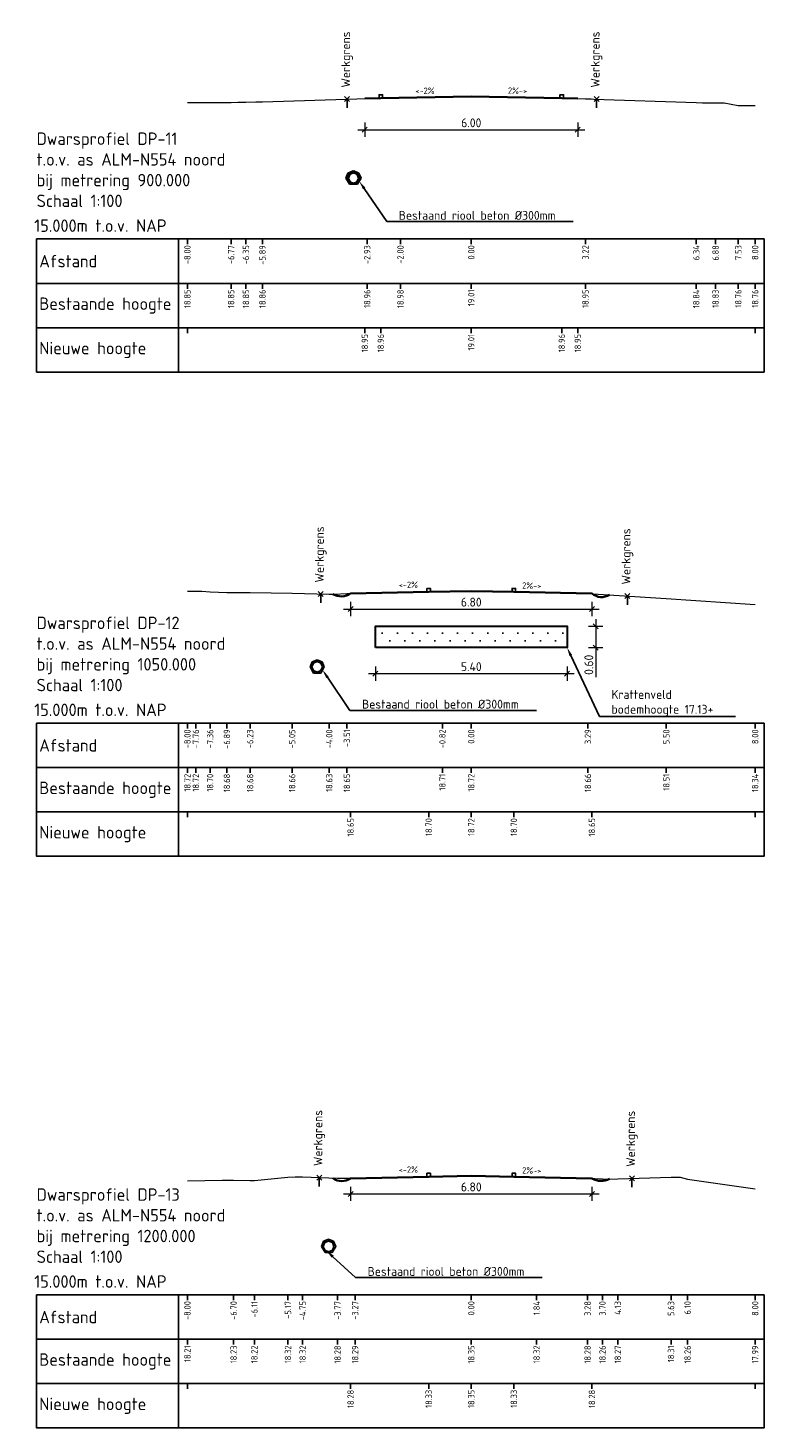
# Model space of a CAD drawing. Header units: metres. Extents: x 203119 to 207535, y 389329 to 393001.
# Tile 7 of 11: x 207404 to 207424, y 392197 to 392236. Entities that reach past the tile are written whole.
import ezdxf
from ezdxf import colors
from ezdxf.entities.mleader import LeaderData, LeaderLine
from ezdxf.math import Vec2, Vec3

# ---------------------------------------------------------------- set-up
doc = ezdxf.new("R2010")
doc.units = ezdxf.units.M
doc.layers.add('B-riool', color=253, linetype='Continuous')
doc.layers.add('N-WE-RI-INFILTRATIEKRATTEN-QBIC-G', color=162, linetype='Continuous')
for name, color, linetype, lineweight in [('B-WE-GW-MAAIVELD-GD', 93, 'Continuous', 18), ('N-OI-RI-HWA-INF-QBIC-EENLAAG', 140, 'Continuous', 30), ('N-WE-GW-MAAIVELD-GD', 90, 'Continuous', 35), ('N-WE-VW-MARKERING-SD', 7, 'Continuous', 25), ('X-XX-AL-DETAIL1-S', 7, 'Continuous', 18), ('X-XX-AL-DETAIL2-G', 7, 'Continuous', 25), ('X-XX-AL-M', 7, 'Continuous', 18), ('X-XX-AL-PROFIELBALK-G', 7, 'Continuous', 25), ('X-XX-AL-T18', 7, 'Continuous', 18), ('X-XX-AL-T25', 7, 'Continuous', 25), ('X-XX-AL-T35', 7, 'Continuous', 35)]:
    doc.layers.add(name, color=color, linetype=linetype, lineweight=lineweight)
doc.styles.add('NLCS-ISO', font='NLCS-ISO.ttf')
doc.styles.add('NLCS-ISO-M100-T18', font='NLCS-ISO.ttf', dxfattribs={"height": 0.18})
doc.styles.add('NLCS-ISO-M100-T25', font='NLCS-ISO.ttf', dxfattribs={"height": 0.25})
doc.dimstyles.new('NLCS-M100-T25-SCHRAP_L2_H2', dxfattribs={"dimscale": 0.1, "dimtxt": 2.5, "dimasz": 1.4, "dimexe": 2, "dimexo": 2, "dimgap": 0.7, "dimtad": 1, "dimzin": 0, "dimdsep": 46, "dimtxsty": 'NLCS-ISO-M100-T25', "dimblk": 'OBLIQUE', "dimcen": 0, "dimdle": 2, "dimclrd": 256, "dimclre": 256, "dimclrt": 256, "dimazin": 0, "dimtfac": 1, "dimtdec": 3, "dimtofl": 0, "dimtmove": 0, "dimatfit": 3, "dimldrblk": 'OBLIQUE', "dimfxl": 2, "dimfxlon": 1, "dimtfillclr": 256, "dimtolj": 1, "dimtzin": 0, "dimlwd": -1, "dimlwe": -1, "dimarcsym": 0})

# ---------------------------------------------------------------- blocks, each defined once
blk = doc.blocks.new('SVW-MARKERING_010-SO')
blk.add_lwpolyline([(-0.05, 0), (-0.05, 0.1), (0.05, 0.1), (0.05, 0)], close=True)
blk = doc.blocks.new('_Oblique')
at = {"color": 0, "linetype": 'ByBlock', "lineweight": -2}
blk.add_line((-0.5, -0.5), (0.5, 0.5), dxfattribs=at)
blk = doc.blocks.new('*D95')
at = {"layer": 'Defpoints', "color": 0, "transparency": 16777216}
for p in [(207413.448, 392218.647), (207418.848, 392218.647), (207418.848, 392217.914)]:
    blk.add_point(p, dxfattribs=at)
at = {"layer": 'X-XX-AL-M', "transparency": 16777216}
for p, q in [((207413.448, 392218.114), (207413.448, 392217.714)), ((207418.848, 392218.114), (207418.848, 392217.714)), ((207413.248, 392217.914), (207419.048, 392217.914))]:
    blk.add_line(p, q, dxfattribs=at)
at = {"layer": 'X-XX-AL-M', "transparency": 16777216, "xscale": 0.14, "yscale": 0.14, "zscale": 0.14, "rotation": 180}
blk.add_blockref('_Oblique', (207413.448, 392217.914), dxfattribs=at)
at = {"layer": 'X-XX-AL-M', "transparency": 16777216, "xscale": 0.14, "yscale": 0.14, "zscale": 0.14}
blk.add_blockref('_Oblique', (207418.848, 392217.914), dxfattribs=at)
at = {"layer": 'X-XX-AL-M', "transparency": 16777216, "insert": (207416.148, 392218.109), "char_height": 0.25, "attachment_point": 5, "style": 'NLCS-ISO-M100-T25'}
blk.add_mtext('\\A1;5.40', dxfattribs=at)
blk = doc.blocks.new('*D96')
at = {"layer": 'Defpoints', "color": 0, "transparency": 16777216}
for p in [(207418.848, 392219.247), (207418.848, 392218.647), (207419.656, 392218.647)]:
    blk.add_point(p, dxfattribs=at)
at = {"layer": 'X-XX-AL-M', "transparency": 16777216}
for p, q in [((207419.456, 392219.247), (207419.856, 392219.247)), ((207419.656, 392219.447), (207419.656, 392218.647)), ((207419.456, 392218.647), (207419.856, 392218.647)), ((207419.656, 392218.647), (207419.656, 392217.817))]:
    blk.add_line(p, q, dxfattribs=at)
at = {"layer": 'X-XX-AL-M', "transparency": 16777216, "xscale": 0.14, "yscale": 0.14, "zscale": 0.14}
for p, rotation in [((207419.656, 392219.247), 90), ((207419.656, 392218.647), 270)]:
    blk.add_blockref('_Oblique', p, dxfattribs=dict(at, rotation=rotation))
at = {"layer": 'X-XX-AL-M', "transparency": 16777216, "insert": (207419.461, 392218.162), "char_height": 0.25, "attachment_point": 5, "rotation": 90, "style": 'NLCS-ISO-M100-T25'}
blk.add_mtext('\\A1;0.60', dxfattribs=at)
blk = doc.blocks.new('*D97')
at = {"layer": 'Defpoints', "color": 0, "transparency": 16777216}
for p in [(207413.148, 392234.11), (207419.148, 392234.11), (207419.148, 392233.232)]:
    blk.add_point(p, dxfattribs=at)
at = {"layer": 'X-XX-AL-M', "transparency": 16777216}
for p, q in [((207413.148, 392233.432), (207413.148, 392233.032)), ((207419.148, 392233.432), (207419.148, 392233.032)), ((207412.948, 392233.232), (207419.348, 392233.232))]:
    blk.add_line(p, q, dxfattribs=at)
at = {"layer": 'X-XX-AL-M', "transparency": 16777216, "xscale": 0.14, "yscale": 0.14, "zscale": 0.14, "rotation": 180}
blk.add_blockref('_Oblique', (207413.148, 392233.232), dxfattribs=at)
at = {"layer": 'X-XX-AL-M', "transparency": 16777216, "xscale": 0.14, "yscale": 0.14, "zscale": 0.14}
blk.add_blockref('_Oblique', (207419.148, 392233.232), dxfattribs=at)
at = {"layer": 'X-XX-AL-M', "transparency": 16777216, "insert": (207416.148, 392233.427), "char_height": 0.25, "attachment_point": 5, "style": 'NLCS-ISO-M100-T25'}
blk.add_mtext('\\A1;6.00', dxfattribs=at)
blk = doc.blocks.new('*D108')
at = {"layer": 'Defpoints', "color": 0, "transparency": 16777216}
for p in [(207412.748, 392220.17), (207419.548, 392220.17), (207419.548, 392219.732)]:
    blk.add_point(p, dxfattribs=at)
at = {"layer": 'X-XX-AL-M', "transparency": 16777216}
for p, q in [((207412.548, 392219.732), (207419.748, 392219.732)), ((207412.748, 392219.932), (207412.748, 392219.532)), ((207419.548, 392219.932), (207419.548, 392219.532))]:
    blk.add_line(p, q, dxfattribs=at)
at = {"layer": 'X-XX-AL-M', "transparency": 16777216, "xscale": 0.14, "yscale": 0.14, "zscale": 0.14, "rotation": 180}
blk.add_blockref('_Oblique', (207412.748, 392219.732), dxfattribs=at)
at = {"layer": 'X-XX-AL-M', "transparency": 16777216, "xscale": 0.14, "yscale": 0.14, "zscale": 0.14}
blk.add_blockref('_Oblique', (207419.548, 392219.732), dxfattribs=at)
at = {"layer": 'X-XX-AL-M', "transparency": 16777216, "insert": (207416.148, 392219.927), "char_height": 0.25, "attachment_point": 5, "style": 'NLCS-ISO-M100-T25'}
blk.add_mtext('\\A1;6.80', dxfattribs=at)
blk = doc.blocks.new('*D109')
at = {"layer": 'Defpoints', "color": 0, "transparency": 16777216}
for p in [(207412.748, 392203.697), (207419.548, 392203.697), (207419.548, 392203.26)]:
    blk.add_point(p, dxfattribs=at)
at = {"layer": 'X-XX-AL-M', "transparency": 16777216}
for p, q in [((207412.748, 392203.46), (207412.748, 392203.06)), ((207419.548, 392203.46), (207419.548, 392203.06)), ((207412.548, 392203.26), (207419.748, 392203.26))]:
    blk.add_line(p, q, dxfattribs=at)
at = {"layer": 'X-XX-AL-M', "transparency": 16777216, "xscale": 0.14, "yscale": 0.14, "zscale": 0.14, "rotation": 180}
blk.add_blockref('_Oblique', (207412.748, 392203.26), dxfattribs=at)
at = {"layer": 'X-XX-AL-M', "transparency": 16777216, "xscale": 0.14, "yscale": 0.14, "zscale": 0.14}
blk.add_blockref('_Oblique', (207419.548, 392203.26), dxfattribs=at)
at = {"layer": 'X-XX-AL-M', "transparency": 16777216, "insert": (207416.148, 392203.455), "char_height": 0.25, "attachment_point": 5, "style": 'NLCS-ISO-M100-T25'}
blk.add_mtext('\\A1;6.80', dxfattribs=at)

msp = doc.modelspace()

# ---------------------------------------------------------------- hatches: boundary and pattern name
at = {"layer": 'N-WE-RI-INFILTRATIEKRATTEN-QBIC-G'}
h = msp.add_hatch(dxfattribs=at)
h.set_pattern_fill('ACO-KUNSTSTOF-SODMM', color=256, pattern_type=2)
h.set_pattern_definition([(45, (61.78916, -1.1999), (-0.21213203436, 0.21213203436), [0, -0.3])])
h.paths.add_polyline_path([(207418.848, 392219.247), (207413.448, 392219.247), (207413.448, 392218.647), (207418.848, 392218.647)])

# ---------------------------------------------------------------- linework, layer by layer
at = {"layer": 'B-riool', "color": 253, "linetype": 'Continuous', "lineweight": -3}
for points in [[(207412.673, 392232.013), (207412.614, 392231.871)], [(207412.614, 392231.871), (207412.715, 392231.698)], [(207412.631, 392231.912), (207412.773, 392232.053)], [(207412.632, 392231.842), (207412.667, 392231.877)], [(207412.696, 392232.013), (207412.637, 392231.871)], [(207412.637, 392231.871), (207412.738, 392231.698)], [(207412.654, 392231.912), (207412.796, 392232.054)], [(207412.654, 392231.842), (207412.69, 392231.877)], [(207412.709, 392231.977), (207412.665, 392231.871)], [(207412.665, 392231.871), (207412.709, 392231.765)], [(207412.816, 392232.071), (207412.673, 392232.013)], [(207412.732, 392231.977), (207412.688, 392231.871)], [(207412.688, 392231.871), (207412.732, 392231.765)], [(207412.839, 392232.071), (207412.696, 392232.013)], [(207412.816, 392232.021), (207412.709, 392231.977)], [(207412.839, 392232.021), (207412.732, 392231.977)], [(207412.808, 392232.018), (207412.848, 392232.058)], [(207412.959, 392232.013), (207412.816, 392232.071)], [(207412.923, 392231.977), (207412.816, 392232.021)], [(207412.831, 392232.018), (207412.871, 392232.058)], [(207412.982, 392232.013), (207412.839, 392232.071)], [(207412.946, 392231.977), (207412.839, 392232.021)], [(207412.863, 392232.002), (207412.898, 392232.038)], [(207412.886, 392232.002), (207412.921, 392232.038)], [(207412.913, 392231.982), (207412.948, 392232.017)], [(207412.917, 392231.698), (207413.018, 392231.871)], [(207412.967, 392231.871), (207412.923, 392231.977)], [(207412.923, 392231.765), (207412.967, 392231.871)], [(207412.933, 392231.79), (207413.017, 392231.873)], [(207412.936, 392231.982), (207412.971, 392232.017)], [(207412.94, 392231.938), (207412.975, 392231.973)], [(207412.94, 392231.698), (207413.041, 392231.871)], [(207412.99, 392231.871), (207412.946, 392231.977)], [(207412.946, 392231.765), (207412.99, 392231.871)], [(207412.956, 392231.79), (207413.04, 392231.873)], [(207413.018, 392231.871), (207412.959, 392232.013)], [(207412.96, 392231.888), (207412.996, 392231.923)], [(207412.963, 392231.938), (207412.998, 392231.973)], [(207413.041, 392231.871), (207412.982, 392232.013)], [(207412.983, 392231.888), (207413.019, 392231.923)], [(207412.658, 392231.797), (207412.684, 392231.824)], [(207412.68, 392231.797), (207412.707, 392231.824)], [(207412.684, 392231.752), (207412.705, 392231.774)], [(207412.706, 392231.752), (207412.728, 392231.774)], [(207412.709, 392231.765), (207412.816, 392231.721)], [(207412.71, 392231.708), (207412.75, 392231.748)], [(207412.715, 392231.698), (207412.917, 392231.698)], [(207412.732, 392231.765), (207412.839, 392231.721)], [(207412.732, 392231.708), (207412.773, 392231.748)], [(207412.738, 392231.698), (207412.94, 392231.698)], [(207412.771, 392231.698), (207412.8, 392231.728)], [(207412.794, 392231.698), (207412.823, 392231.728)], [(207412.816, 392231.721), (207412.923, 392231.765)], [(207412.839, 392231.721), (207412.946, 392231.765)], [(207412.842, 392231.698), (207412.899, 392231.755)], [(207412.864, 392231.698), (207412.922, 392231.755)], [(207412.912, 392231.698), (207412.923, 392231.709)], [(207412.935, 392231.698), (207412.946, 392231.709)], [(207411.663, 392218.245), (207411.605, 392218.103)], [(207411.605, 392218.103), (207411.705, 392217.93)], [(207411.621, 392218.075), (207411.658, 392218.111)], [(207411.623, 392218.147), (207411.761, 392218.285)], [(207411.647, 392218.03), (207411.674, 392218.057)], [(207411.699, 392218.209), (207411.655, 392218.103)], [(207411.655, 392218.103), (207411.699, 392217.997)], [(207411.805, 392218.303), (207411.663, 392218.245)], [(207411.805, 392218.253), (207411.699, 392218.209)], [(207411.797, 392218.25), (207411.837, 392218.29)], [(207411.946, 392218.245), (207411.805, 392218.303)], [(207411.911, 392218.209), (207411.805, 392218.253)], [(207411.851, 392218.234), (207411.887, 392218.269)], [(207411.901, 392218.213), (207411.937, 392218.249)], [(207411.905, 392217.93), (207412.005, 392218.103)], [(207411.955, 392218.103), (207411.911, 392218.209)], [(207411.911, 392217.997), (207411.955, 392218.103)], [(207411.92, 392218.02), (207412.004, 392218.104)], [(207411.928, 392218.169), (207411.963, 392218.204)], [(207412.005, 392218.103), (207411.946, 392218.245)], [(207411.948, 392218.119), (207411.984, 392218.154)], [(207411.673, 392217.985), (207411.695, 392218.007)], [(207411.699, 392217.997), (207411.805, 392217.953)], [(207411.699, 392217.94), (207411.739, 392217.981)], [(207411.705, 392217.93), (207411.905, 392217.93)], [(207411.76, 392217.93), (207411.789, 392217.96)], [(207411.805, 392217.953), (207411.911, 392217.997)], [(207411.83, 392217.93), (207411.888, 392217.988)], [(207411.901, 392217.93), (207411.91, 392217.939)], [(207411.987, 392201.923), (207411.928, 392201.781)], [(207411.947, 392201.825), (207412.085, 392201.963)], [(207412.022, 392201.887), (207411.978, 392201.781)], [(207412.128, 392201.981), (207411.987, 392201.923)], [(207412.128, 392201.931), (207412.022, 392201.887)], [(207412.12, 392201.928), (207412.16, 392201.968)], [(207412.27, 392201.923), (207412.128, 392201.981)], [(207412.235, 392201.887), (207412.128, 392201.931)], [(207412.175, 392201.912), (207412.21, 392201.947)], [(207412.225, 392201.891), (207412.26, 392201.927)], [(207412.278, 392201.781), (207412.235, 392201.887)], [(207412.251, 392201.847), (207412.287, 392201.882)], [(207412.328, 392201.781), (207412.27, 392201.923)], [(207411.928, 392201.781), (207412.028, 392201.608)], [(207411.945, 392201.753), (207411.982, 392201.79)], [(207411.971, 392201.708), (207411.998, 392201.735)], [(207411.978, 392201.781), (207412.022, 392201.675)], [(207411.997, 392201.663), (207412.018, 392201.685)], [(207412.022, 392201.675), (207412.128, 392201.631)], [(207412.023, 392201.618), (207412.063, 392201.658)], [(207412.028, 392201.608), (207412.228, 392201.608)], [(207412.083, 392201.608), (207412.113, 392201.638)], [(207412.128, 392201.631), (207412.235, 392201.675)], [(207412.154, 392201.608), (207412.212, 392201.666)], [(207412.225, 392201.608), (207412.234, 392201.617)], [(207412.228, 392201.608), (207412.328, 392201.781)], [(207412.235, 392201.675), (207412.278, 392201.781)], [(207412.244, 392201.698), (207412.328, 392201.782)], [(207412.272, 392201.797), (207412.307, 392201.832)]]:
    msp.add_lwpolyline(points, dxfattribs=at)
at = {"layer": 'B-WE-GW-MAAIVELD-GD', "color": 93, "linetype": 'Continuous', "lineweight": 18}
for points in [[(207408.148, 392234.003), (207409.38, 392234.002), (207409.57, 392234.005), (207409.798, 392234.009), (207410.076, 392234.014), (207410.089, 392234.014), (207410.263, 392234.02), (207413.216, 392234.113), (207414.152, 392234.131), (207416.148, 392234.17), (207416.178, 392234.17), (207419.367, 392234.104), (207419.525, 392234.101), (207419.601, 392234.098), (207422.489, 392233.995), (207422.666, 392233.993), (207422.87, 392233.991), (207423.033, 392233.989), (207423.165, 392233.988), (207423.275, 392233.987), (207423.673, 392233.918), (207423.95, 392233.912), (207424.148, 392233.914)], [(207408.148, 392220.233), (207408.386, 392220.234), (207408.413, 392220.234), (207408.447, 392220.234), (207408.492, 392220.234), (207408.551, 392220.235), (207408.788, 392220.216), (207409.262, 392220.196), (207409.548, 392220.195), (207409.916, 392220.194), (207411.099, 392220.175), (207412.146, 392220.148), (207412.275, 392220.153), (207412.643, 392220.166), (207415.333, 392220.223), (207416.078, 392220.24), (207416.148, 392220.238), (207416.386, 392220.234), (207419.435, 392220.174), (207421.645, 392220.025), (207424.148, 392219.858)], [(207408.148, 392203.626), (207409.13, 392203.647), (207409.451, 392203.642), (207409.92, 392203.634), (207410.036, 392203.632), (207410.983, 392203.734), (207411.189, 392203.744), (207411.396, 392203.736), (207412.38, 392203.699), (207412.55, 392203.7), (207412.875, 392203.703), (207415.826, 392203.759), (207416.148, 392203.765), (207416.326, 392203.769), (207417.99, 392203.732), (207419.426, 392203.7), (207419.845, 392203.679), (207419.88, 392203.678), (207420.276, 392203.687), (207421.777, 392203.726), (207422.038, 392203.727), (207422.243, 392203.67), (207424.148, 392203.405)]]:
    msp.add_lwpolyline(points, dxfattribs=at)
at = {"layer": 'N-OI-RI-HWA-INF-QBIC-EENLAAG', "flags": 128}
msp.add_lwpolyline([(207413.448, 392218.647), (207413.448, 392219.247), (207418.848, 392219.247), (207418.848, 392218.647)], close=True, dxfattribs=at)
at = {"layer": 'N-WE-GW-MAAIVELD-GD', "linetype": 'Continuous', "lineweight": 35}
msp.add_lwpolyline([(207413.148, 392234.11), (207413.598, 392234.119), (207416.148, 392234.17), (207418.698, 392234.119), (207419.148, 392234.11)], dxfattribs=at)
for points in [[(207412.249, 392220.152, 0.292466), (207412.748, 392220.17), (207414.948, 392220.214), (207416.148, 392220.238), (207417.348, 392220.214), (207419.548, 392220.17, 0.323034), (207420.048, 392220.133)], [(207412.248, 392203.704, 0.330069), (207412.748, 392203.697), (207414.948, 392203.741), (207416.148, 392203.765), (207417.348, 392203.741), (207419.548, 392203.697, 0.264014), (207420.048, 392203.682)]]:
    msp.add_lwpolyline(points, format="xyb", dxfattribs=at)
at = {"layer": 'X-XX-AL-DETAIL1-S', "color": 7, "linetype": 'Continuous', "lineweight": 18}
for p, q in [((207412.577, 392234.024), (207412.719, 392234.166)), ((207412.577, 392234.166), (207412.719, 392234.024)), ((207419.607, 392234.025), (207419.749, 392234.166)), ((207419.607, 392234.166), (207419.749, 392234.025)), ((207411.835, 392220.084), (207411.976, 392220.225)), ((207411.835, 392220.225), (207411.976, 392220.084)), ((207420.477, 392220.028), (207420.619, 392220.17)), ((207420.477, 392220.17), (207420.619, 392220.028)), ((207411.793, 392203.648), (207411.935, 392203.789)), ((207411.793, 392203.789), (207411.935, 392203.648)), ((207420.605, 392203.626), (207420.746, 392203.768)), ((207420.605, 392203.768), (207420.746, 392203.626))]:
    msp.add_line(p, q, dxfattribs=at)
at = {"layer": 'X-XX-AL-DETAIL2-G', "color": 7, "linetype": 'Continuous', "lineweight": 25}
for p, q in [((207408.148, 392227.655), (207408.148, 392227.505)), ((207413.148, 392227.655), (207413.148, 392227.505)), ((207413.598, 392227.655), (207413.598, 392227.505)), ((207416.148, 392227.655), (207416.148, 392227.505)), ((207418.698, 392227.655), (207418.698, 392227.505)), ((207419.148, 392227.655), (207419.148, 392227.505)), ((207424.148, 392227.655), (207424.148, 392227.505)), ((207408.148, 392214.017), (207408.148, 392213.867)), ((207414.948, 392214.017), (207414.948, 392213.867)), ((207416.148, 392214.017), (207416.148, 392213.867)), ((207417.348, 392214.017), (207417.348, 392213.867)), ((207419.548, 392214.017), (207419.548, 392213.867)), ((207424.148, 392214.017), (207424.148, 392213.867)), ((207408.148, 392197.915), (207408.148, 392197.765)), ((207412.748, 392197.915), (207412.748, 392197.765)), ((207414.948, 392197.915), (207414.948, 392197.765)), ((207416.148, 392197.915), (207416.148, 392197.765)), ((207417.348, 392197.915), (207417.348, 392197.765)), ((207419.548, 392197.915), (207419.548, 392197.765)), ((207424.148, 392197.915), (207424.148, 392197.765))]:
    msp.add_line(p, q, dxfattribs=at)
for points in [[(207407.898, 392226.405), (207407.898, 392227.655), (207403.898, 392227.655), (207403.898, 392226.405)], [(207407.898, 392226.405), (207424.398, 392226.405), (207424.398, 392227.655), (207407.898, 392227.655)], [(207407.898, 392212.767), (207407.898, 392214.017), (207403.898, 392214.017), (207403.898, 392212.767)], [(207407.898, 392212.767), (207424.398, 392212.767), (207424.398, 392214.017), (207407.898, 392214.017)], [(207407.898, 392196.665), (207407.898, 392197.915), (207403.898, 392197.915), (207403.898, 392196.665)], [(207407.898, 392196.665), (207424.398, 392196.665), (207424.398, 392197.915), (207407.898, 392197.915)]]:
    msp.add_3dface(points, dxfattribs=at)
at = {"layer": 'X-XX-AL-PROFIELBALK-G', "color": 7, "linetype": 'Continuous', "lineweight": 25}
for p, q in [((207408.148, 392230.155), (207408.148, 392230.005)), ((207409.38, 392230.155), (207409.38, 392230.005)), ((207409.798, 392230.155), (207409.798, 392230.005)), ((207410.263, 392230.155), (207410.263, 392230.005)), ((207413.216, 392230.155), (207413.216, 392230.005)), ((207414.152, 392230.155), (207414.152, 392230.005)), ((207416.148, 392230.155), (207416.148, 392230.005)), ((207419.367, 392230.155), (207419.367, 392230.005)), ((207422.489, 392230.155), (207422.489, 392230.005)), ((207423.033, 392230.155), (207423.033, 392230.005)), ((207423.673, 392230.155), (207423.673, 392230.005)), ((207424.148, 392230.155), (207424.148, 392230.005)), ((207408.148, 392228.905), (207408.148, 392228.755)), ((207409.38, 392228.905), (207409.38, 392228.755)), ((207409.798, 392228.905), (207409.798, 392228.755)), ((207410.263, 392228.905), (207410.263, 392228.755)), ((207413.216, 392228.905), (207413.216, 392228.755)), ((207414.152, 392228.905), (207414.152, 392228.755)), ((207416.148, 392228.905), (207416.148, 392228.755)), ((207419.367, 392228.905), (207419.367, 392228.755)), ((207422.489, 392228.905), (207422.489, 392228.755)), ((207423.033, 392228.905), (207423.033, 392228.755)), ((207423.673, 392228.905), (207423.673, 392228.755)), ((207424.148, 392228.905), (207424.148, 392228.755)), ((207408.148, 392216.517), (207408.148, 392216.367)), ((207408.386, 392216.517), (207408.386, 392216.367)), ((207408.788, 392216.517), (207408.788, 392216.367)), ((207409.262, 392216.517), (207409.262, 392216.367)), ((207409.916, 392216.517), (207409.916, 392216.367)), ((207411.099, 392216.517), (207411.099, 392216.367)), ((207412.146, 392216.517), (207412.146, 392216.367)), ((207412.643, 392216.517), (207412.643, 392216.367)), ((207415.333, 392216.517), (207415.333, 392216.367)), ((207416.148, 392216.517), (207416.148, 392216.367)), ((207419.435, 392216.517), (207419.435, 392216.367)), ((207421.645, 392216.517), (207421.645, 392216.367)), ((207424.148, 392216.517), (207424.148, 392216.367)), ((207408.148, 392215.267), (207408.148, 392215.117)), ((207408.386, 392215.267), (207408.386, 392215.117)), ((207408.788, 392215.267), (207408.788, 392215.117)), ((207409.262, 392215.267), (207409.262, 392215.117)), ((207409.916, 392215.267), (207409.916, 392215.117)), ((207411.099, 392215.267), (207411.099, 392215.117)), ((207412.146, 392215.267), (207412.146, 392215.117)), ((207412.643, 392215.267), (207412.643, 392215.117)), ((207415.333, 392215.267), (207415.333, 392215.117)), ((207416.148, 392215.267), (207416.148, 392215.117)), ((207419.435, 392215.267), (207419.435, 392215.117)), ((207421.645, 392215.267), (207421.645, 392215.117)), ((207424.148, 392215.267), (207424.148, 392215.117)), ((207412.748, 392214.017), (207412.748, 392213.867)), ((207408.148, 392200.415), (207408.148, 392200.265)), ((207409.451, 392200.415), (207409.451, 392200.265)), ((207410.036, 392200.415), (207410.036, 392200.265)), ((207410.983, 392200.415), (207410.983, 392200.265)), ((207411.396, 392200.415), (207411.396, 392200.265)), ((207412.38, 392200.415), (207412.38, 392200.265)), ((207412.875, 392200.415), (207412.875, 392200.265)), ((207416.148, 392200.415), (207416.148, 392200.265)), ((207417.99, 392200.415), (207417.99, 392200.265)), ((207419.426, 392200.415), (207419.426, 392200.265)), ((207419.845, 392200.415), (207419.845, 392200.265)), ((207420.276, 392200.415), (207420.276, 392200.265)), ((207421.777, 392200.415), (207421.777, 392200.265)), ((207422.243, 392200.415), (207422.243, 392200.265)), ((207424.148, 392200.415), (207424.148, 392200.265)), ((207408.148, 392199.165), (207408.148, 392199.015)), ((207409.451, 392199.165), (207409.451, 392199.015)), ((207410.036, 392199.165), (207410.036, 392199.015)), ((207410.983, 392199.165), (207410.983, 392199.015)), ((207411.396, 392199.165), (207411.396, 392199.015)), ((207412.38, 392199.165), (207412.38, 392199.015)), ((207412.875, 392199.165), (207412.875, 392199.015)), ((207416.148, 392199.165), (207416.148, 392199.015)), ((207417.99, 392199.165), (207417.99, 392199.015)), ((207419.426, 392199.165), (207419.426, 392199.015)), ((207419.845, 392199.165), (207419.845, 392199.015)), ((207420.276, 392199.165), (207420.276, 392199.015)), ((207421.777, 392199.165), (207421.777, 392199.015)), ((207422.243, 392199.165), (207422.243, 392199.015)), ((207424.148, 392199.165), (207424.148, 392199.015))]:
    msp.add_line(p, q, dxfattribs=at)
for points in [[(207407.898, 392228.905), (207407.898, 392230.155), (207403.898, 392230.155), (207403.898, 392228.905)], [(207407.898, 392228.905), (207424.398, 392228.905), (207424.398, 392230.155), (207407.898, 392230.155)], [(207407.898, 392227.655), (207407.898, 392228.905), (207403.898, 392228.905), (207403.898, 392227.655)], [(207407.898, 392227.655), (207424.398, 392227.655), (207424.398, 392228.905), (207407.898, 392228.905)], [(207407.898, 392215.267), (207407.898, 392216.517), (207403.898, 392216.517), (207403.898, 392215.267)], [(207407.898, 392215.267), (207424.398, 392215.267), (207424.398, 392216.517), (207407.898, 392216.517)], [(207407.898, 392214.017), (207407.898, 392215.267), (207403.898, 392215.267), (207403.898, 392214.017)], [(207407.898, 392214.017), (207424.398, 392214.017), (207424.398, 392215.267), (207407.898, 392215.267)], [(207407.898, 392199.165), (207407.898, 392200.415), (207403.898, 392200.415), (207403.898, 392199.165)], [(207407.898, 392199.165), (207424.398, 392199.165), (207424.398, 392200.415), (207407.898, 392200.415)], [(207407.898, 392197.915), (207407.898, 392199.165), (207403.898, 392199.165), (207403.898, 392197.915)], [(207407.898, 392197.915), (207424.398, 392197.915), (207424.398, 392199.165), (207407.898, 392199.165)]]:
    msp.add_3dface(points, dxfattribs=at)
at = {"layer": 'X-XX-AL-T25', "color": 7, "linetype": 'Continuous', "lineweight": 25}
for p, q in [((207412.648, 392234.095), (207412.648, 392233.845)), ((207419.678, 392234.095), (207419.678, 392233.845)), ((207411.906, 392220.154), (207411.906, 392219.904)), ((207420.548, 392220.099), (207420.548, 392219.849)), ((207411.864, 392203.718), (207411.864, 392203.468)), ((207420.676, 392203.697), (207420.676, 392203.447))]:
    msp.add_line(p, q, dxfattribs=at)

# ---------------------------------------------------------------- block references
at = {"layer": 'N-WE-VW-MARKERING-SD', "color": 7, "linetype": 'Continuous', "lineweight": 25}
for p in [(207413.598, 392234.119), (207418.698, 392234.119), (207414.948, 392220.214), (207417.348, 392220.214), (207414.948, 392203.741), (207417.348, 392203.741)]:
    msp.add_blockref('SVW-MARKERING_010-SO', p, dxfattribs=at)

# ---------------------------------------------------------------- texts
at = {"layer": 'X-XX-AL-T18', "char_height": 0.18, "style": 'NLCS-ISO-M100-T18'}
for s, insert, attachment_point, rotation in [('<-2%', (207415.112, 392234.426), 3, 1.1458), ('2%->', (207417.184, 392234.426), 1, 358.8542), ('<-2%', (207414.643, 392220.51), 3, 1.1458), ('2%->', (207417.584, 392220.486), 1, 358.8542), ('<-2%', (207414.643, 392204.038), 3, 1.1458), ('2%->', (207417.584, 392204.014), 1, 358.8542)]:
    msp.add_mtext_dynamic_manual_height_columns(s, width=3.23308, gutter_width=0.9, heights=[0], dxfattribs=dict(at, insert=insert, attachment_point=attachment_point, rotation=rotation))
at = {"layer": 'X-XX-AL-T25', "color": 7, "linetype": 'Continuous', "lineweight": 25, "rotation": 90, "style": 'NLCS-ISO'}
for s, insert, char_height, attachment_point in [('{\\fNLCS-ISO|b0|i0|c0|p2;Werkgrens}', (207412.648, 392234.42), 0.25, 4), ('{\\fNLCS-ISO|b0|i0|c0|p2;Werkgrens}', (207419.678, 392234.42), 0.25, 4), ('{\\fNLCS-ISO|b0|i0|c0|p2;-8.00}', (207408.148, 392229.98), 0.18, 6), ('{\\fNLCS-ISO|b0|i0|c0|p2;-6.77}', (207409.38, 392229.98), 0.18, 6), ('{\\fNLCS-ISO|b0|i0|c0|p2;-6.35}', (207409.798, 392229.98), 0.18, 6), ('{\\fNLCS-ISO|b0|i0|c0|p2;-5.89}', (207410.263, 392229.98), 0.18, 6), ('{\\fNLCS-ISO|b0|i0|c0|p2;-2.93}', (207413.216, 392229.98), 0.18, 6), ('{\\fNLCS-ISO|b0|i0|c0|p2;-2.00}', (207414.152, 392229.98), 0.18, 6), ('{\\fNLCS-ISO|b0|i0|c0|p2;0.00}', (207416.148, 392229.98), 0.18, 6), ('{\\fNLCS-ISO|b0|i0|c0|p2;3.22}', (207419.367, 392229.98), 0.18, 6), ('{\\fNLCS-ISO|b0|i0|c0|p2;6.34}', (207422.489, 392229.98), 0.18, 6), ('{\\fNLCS-ISO|b0|i0|c0|p2;6.88}', (207423.033, 392229.98), 0.18, 6), ('{\\fNLCS-ISO|b0|i0|c0|p2;7.53}', (207423.673, 392229.98), 0.18, 6), ('{\\fNLCS-ISO|b0|i0|c0|p2;8.00}', (207424.148, 392229.98), 0.18, 6), ('{\\fNLCS-ISO|b0|i0|c0|p2;18.85}', (207408.148, 392228.73), 0.18, 6), ('{\\fNLCS-ISO|b0|i0|c0|p2;18.85}', (207409.38, 392228.73), 0.18, 6), ('{\\fNLCS-ISO|b0|i0|c0|p2;18.85}', (207409.798, 392228.73), 0.18, 6), ('{\\fNLCS-ISO|b0|i0|c0|p2;18.86}', (207410.263, 392228.73), 0.18, 6), ('{\\fNLCS-ISO|b0|i0|c0|p2;18.96}', (207413.216, 392228.73), 0.18, 6), ('{\\fNLCS-ISO|b0|i0|c0|p2;18.98}', (207414.152, 392228.73), 0.18, 6), ('{\\fNLCS-ISO|b0|i0|c0|p2;19.01}', (207416.148, 392228.73), 0.18, 6), ('{\\fNLCS-ISO|b0|i0|c0|p2;18.95}', (207419.367, 392228.73), 0.18, 6), ('{\\fNLCS-ISO|b0|i0|c0|p2;18.84}', (207422.489, 392228.73), 0.18, 6), ('{\\fNLCS-ISO|b0|i0|c0|p2;18.83}', (207423.033, 392228.73), 0.18, 6), ('{\\fNLCS-ISO|b0|i0|c0|p2;18.76}', (207423.673, 392228.73), 0.18, 6), ('{\\fNLCS-ISO|b0|i0|c0|p2;18.76}', (207424.148, 392228.73), 0.18, 6), ('{\\fNLCS-ISO|b0|i0|c0|p2;}', (207408.148, 392227.48), 0.18, 6), ('{\\fNLCS-ISO|b0|i0|c0|p2;18.95}', (207413.148, 392227.48), 0.18, 6), ('{\\fNLCS-ISO|b0|i0|c0|p2;18.96}', (207413.598, 392227.48), 0.18, 6), ('{\\fNLCS-ISO|b0|i0|c0|p2;19.01}', (207416.148, 392227.48), 0.18, 6), ('{\\fNLCS-ISO|b0|i0|c0|p2;18.96}', (207418.698, 392227.48), 0.18, 6), ('{\\fNLCS-ISO|b0|i0|c0|p2;18.95}', (207419.148, 392227.48), 0.18, 6), ('{\\fNLCS-ISO|b0|i0|c0|p2;}', (207424.148, 392227.48), 0.18, 6), ('{\\fNLCS-ISO|b0|i0|c0|p2;Werkgrens}', (207411.906, 392220.479), 0.25, 4), ('{\\fNLCS-ISO|b0|i0|c0|p2;Werkgrens}', (207420.548, 392220.424), 0.25, 4), ('{\\fNLCS-ISO|b0|i0|c0|p2;-8.00}', (207408.148, 392216.342), 0.18, 6), ('{\\fNLCS-ISO|b0|i0|c0|p2;-7.76}', (207408.386, 392216.342), 0.18, 6), ('{\\fNLCS-ISO|b0|i0|c0|p2;-7.36}', (207408.788, 392216.342), 0.18, 6), ('{\\fNLCS-ISO|b0|i0|c0|p2;-6.89}', (207409.262, 392216.342), 0.18, 6), ('{\\fNLCS-ISO|b0|i0|c0|p2;-6.23}', (207409.916, 392216.342), 0.18, 6), ('{\\fNLCS-ISO|b0|i0|c0|p2;-5.05}', (207411.099, 392216.342), 0.18, 6), ('{\\fNLCS-ISO|b0|i0|c0|p2;-4.00}', (207412.146, 392216.342), 0.18, 6), ('{\\fNLCS-ISO|b0|i0|c0|p2;-3.51}', (207412.643, 392216.342), 0.18, 6), ('{\\fNLCS-ISO|b0|i0|c0|p2;-0.82}', (207415.333, 392216.342), 0.18, 6), ('{\\fNLCS-ISO|b0|i0|c0|p2;0.00}', (207416.148, 392216.342), 0.18, 6), ('{\\fNLCS-ISO|b0|i0|c0|p2;3.29}', (207419.435, 392216.342), 0.18, 6), ('{\\fNLCS-ISO|b0|i0|c0|p2;5.50}', (207421.645, 392216.342), 0.18, 6), ('{\\fNLCS-ISO|b0|i0|c0|p2;8.00}', (207424.148, 392216.342), 0.18, 6), ('{\\fNLCS-ISO|b0|i0|c0|p2;18.72}', (207408.148, 392215.092), 0.18, 6), ('{\\fNLCS-ISO|b0|i0|c0|p2;18.72}', (207408.386, 392215.092), 0.18, 6), ('{\\fNLCS-ISO|b0|i0|c0|p2;18.70}', (207408.788, 392215.092), 0.18, 6), ('{\\fNLCS-ISO|b0|i0|c0|p2;18.68}', (207409.262, 392215.092), 0.18, 6), ('{\\fNLCS-ISO|b0|i0|c0|p2;18.68}', (207409.916, 392215.092), 0.18, 6), ('{\\fNLCS-ISO|b0|i0|c0|p2;18.66}', (207411.099, 392215.092), 0.18, 6), ('{\\fNLCS-ISO|b0|i0|c0|p2;18.63}', (207412.146, 392215.092), 0.18, 6), ('{\\fNLCS-ISO|b0|i0|c0|p2;18.65}', (207412.643, 392215.092), 0.18, 6), ('{\\fNLCS-ISO|b0|i0|c0|p2;18.71}', (207415.333, 392215.092), 0.18, 6), ('{\\fNLCS-ISO|b0|i0|c0|p2;18.72}', (207416.148, 392215.092), 0.18, 6), ('{\\fNLCS-ISO|b0|i0|c0|p2;18.66}', (207419.435, 392215.092), 0.18, 6), ('{\\fNLCS-ISO|b0|i0|c0|p2;18.51}', (207421.645, 392215.092), 0.18, 6), ('{\\fNLCS-ISO|b0|i0|c0|p2;18.34}', (207424.148, 392215.092), 0.18, 6), ('{\\fNLCS-ISO|b0|i0|c0|p2;}', (207408.148, 392213.842), 0.18, 6), ('{\\fNLCS-ISO|b0|i0|c0|p2;18.65}', (207412.748, 392213.842), 0.18, 6), ('{\\fNLCS-ISO|b0|i0|c0|p2;18.70}', (207414.948, 392213.842), 0.18, 6), ('{\\fNLCS-ISO|b0|i0|c0|p2;18.72}', (207416.148, 392213.842), 0.18, 6), ('{\\fNLCS-ISO|b0|i0|c0|p2;18.70}', (207417.348, 392213.842), 0.18, 6), ('{\\fNLCS-ISO|b0|i0|c0|p2;18.65}', (207419.548, 392213.842), 0.18, 6), ('{\\fNLCS-ISO|b0|i0|c0|p2;}', (207424.148, 392213.842), 0.18, 6), ('{\\fNLCS-ISO|b0|i0|c0|p2;Werkgrens}', (207411.864, 392204.043), 0.25, 4), ('{\\fNLCS-ISO|b0|i0|c0|p2;Werkgrens}', (207420.676, 392204.022), 0.25, 4), ('{\\fNLCS-ISO|b0|i0|c0|p2;-8.00}', (207408.148, 392200.24), 0.18, 6), ('{\\fNLCS-ISO|b0|i0|c0|p2;-6.70}', (207409.451, 392200.24), 0.18, 6), ('{\\fNLCS-ISO|b0|i0|c0|p2;-6.11}', (207410.036, 392200.24), 0.18, 6), ('{\\fNLCS-ISO|b0|i0|c0|p2;-5.17}', (207410.983, 392200.24), 0.18, 6), ('{\\fNLCS-ISO|b0|i0|c0|p2;-4.75}', (207411.396, 392200.24), 0.18, 6), ('{\\fNLCS-ISO|b0|i0|c0|p2;-3.77}', (207412.38, 392200.24), 0.18, 6), ('{\\fNLCS-ISO|b0|i0|c0|p2;-3.27}', (207412.875, 392200.24), 0.18, 6), ('{\\fNLCS-ISO|b0|i0|c0|p2;0.00}', (207416.148, 392200.24), 0.18, 6), ('{\\fNLCS-ISO|b0|i0|c0|p2;1.84}', (207417.99, 392200.24), 0.18, 6), ('{\\fNLCS-ISO|b0|i0|c0|p2;3.28}', (207419.426, 392200.24), 0.18, 6), ('{\\fNLCS-ISO|b0|i0|c0|p2;3.70}', (207419.845, 392200.24), 0.18, 6), ('{\\fNLCS-ISO|b0|i0|c0|p2;4.13}', (207420.276, 392200.24), 0.18, 6), ('{\\fNLCS-ISO|b0|i0|c0|p2;5.63}', (207421.777, 392200.24), 0.18, 6), ('{\\fNLCS-ISO|b0|i0|c0|p2;6.10}', (207422.243, 392200.24), 0.18, 6), ('{\\fNLCS-ISO|b0|i0|c0|p2;8.00}', (207424.148, 392200.24), 0.18, 6), ('{\\fNLCS-ISO|b0|i0|c0|p2;18.21}', (207408.148, 392198.99), 0.18, 6), ('{\\fNLCS-ISO|b0|i0|c0|p2;18.23}', (207409.451, 392198.99), 0.18, 6), ('{\\fNLCS-ISO|b0|i0|c0|p2;18.22}', (207410.036, 392198.99), 0.18, 6), ('{\\fNLCS-ISO|b0|i0|c0|p2;18.32}', (207410.983, 392198.99), 0.18, 6), ('{\\fNLCS-ISO|b0|i0|c0|p2;18.32}', (207411.396, 392198.99), 0.18, 6), ('{\\fNLCS-ISO|b0|i0|c0|p2;18.28}', (207412.38, 392198.99), 0.18, 6), ('{\\fNLCS-ISO|b0|i0|c0|p2;18.29}', (207412.875, 392198.99), 0.18, 6), ('{\\fNLCS-ISO|b0|i0|c0|p2;18.35}', (207416.148, 392198.99), 0.18, 6), ('{\\fNLCS-ISO|b0|i0|c0|p2;18.32}', (207417.99, 392198.99), 0.18, 6), ('{\\fNLCS-ISO|b0|i0|c0|p2;18.28}', (207419.426, 392198.99), 0.18, 6), ('{\\fNLCS-ISO|b0|i0|c0|p2;18.26}', (207419.845, 392198.99), 0.18, 6), ('{\\fNLCS-ISO|b0|i0|c0|p2;18.27}', (207420.276, 392198.99), 0.18, 6), ('{\\fNLCS-ISO|b0|i0|c0|p2;18.31}', (207421.777, 392198.99), 0.18, 6), ('{\\fNLCS-ISO|b0|i0|c0|p2;18.26}', (207422.243, 392198.99), 0.18, 6), ('{\\fNLCS-ISO|b0|i0|c0|p2;17.99}', (207424.148, 392198.99), 0.18, 6), ('{\\fNLCS-ISO|b0|i0|c0|p2;}', (207408.148, 392197.74), 0.18, 6), ('{\\fNLCS-ISO|b0|i0|c0|p2;18.28}', (207412.748, 392197.74), 0.18, 6), ('{\\fNLCS-ISO|b0|i0|c0|p2;18.33}', (207414.948, 392197.74), 0.18, 6), ('{\\fNLCS-ISO|b0|i0|c0|p2;18.35}', (207416.148, 392197.74), 0.18, 6), ('{\\fNLCS-ISO|b0|i0|c0|p2;18.33}', (207417.348, 392197.74), 0.18, 6), ('{\\fNLCS-ISO|b0|i0|c0|p2;18.28}', (207419.548, 392197.74), 0.18, 6), ('{\\fNLCS-ISO|b0|i0|c0|p2;}', (207424.148, 392197.74), 0.18, 6)]:
    msp.add_mtext(s, dxfattribs=dict(at, insert=insert, char_height=char_height, attachment_point=attachment_point))
at = {"layer": 'X-XX-AL-T25', "color": 7, "linetype": 'Continuous', "lineweight": 25, "char_height": 0.35, "attachment_point": 4, "style": 'NLCS-ISO'}
for s, insert in [('{\\C256;Afstand}', (207403.973, 392229.53)), ('{\\fNLCS-ISO|b0|i0|c0|p2;\\C256;Bestaande hoogte}', (207403.973, 392228.28)), ('{\\fNLCS-ISO|b0|i0|c0|p2;\\C256;Nieuwe hoogte}', (207403.973, 392227.03)), ('{\\C256;Afstand}', (207403.973, 392215.892)), ('{\\fNLCS-ISO|b0|i0|c0|p2;\\C256;Bestaande hoogte}', (207403.973, 392214.642)), ('{\\fNLCS-ISO|b0|i0|c0|p2;\\C256;Nieuwe hoogte}', (207403.973, 392213.392)), ('{\\C256;Afstand}', (207403.973, 392199.79)), ('{\\fNLCS-ISO|b0|i0|c0|p2;\\C256;Bestaande hoogte}', (207403.973, 392198.54)), ('{\\fNLCS-ISO|b0|i0|c0|p2;\\C256;Nieuwe hoogte}', (207403.973, 392197.29))]:
    msp.add_mtext(s, dxfattribs=dict(at, insert=insert))
at = {"layer": 'X-XX-AL-T35', "color": 7, "linetype": 'Continuous', "lineweight": 35, "char_height": 0.35, "style": 'NLCS-ISO'}
for s, insert, attachment_point in [('{\\C256;Dwarsprofiel DP-11\\Pt.o.v. as ALM-N554 noord\\Pbij metrering 900.000\\PSchaal 1:100}', (207403.898, 392233.155), 1), ('{\\C256;15.000m t.o.v. NAP}', (207405.698, 392230.355), 8), ('{\\C256;Dwarsprofiel DP-12\\Pt.o.v. as ALM-N554 noord\\Pbij metrering 1050.000\\PSchaal 1:100}', (207403.898, 392219.517), 1), ('{\\C256;15.000m t.o.v. NAP}', (207405.698, 392216.717), 8), ('{\\C256;Dwarsprofiel DP-13\\Pt.o.v. as ALM-N554 noord\\Pbij metrering 1200.000\\PSchaal 1:100}', (207403.898, 392203.415), 1), ('{\\C256;15.000m t.o.v. NAP}', (207405.698, 392200.615), 8)]:
    msp.add_mtext(s, dxfattribs=dict(at, insert=insert, attachment_point=attachment_point))

# ---------------------------------------------------------------- dimensions: what is measured, and where the dimension line sits
at = {"layer": 'X-XX-AL-M'}
for base, p1, p2, picture, middle in [((207419.148, 392233.232), (207413.148, 392234.11), (207419.148, 392234.11), '*D97', (207416.148, 392233.427)), ((207419.548, 392219.732), (207412.748, 392220.17), (207419.548, 392220.17), '*D108', (207416.148, 392219.927)), ((207418.848, 392217.914), (207413.448, 392218.647), (207418.848, 392218.647), '*D95', (207416.148, 392218.109)), ((207419.548, 392203.26), (207412.748, 392203.697), (207419.548, 392203.697), '*D109', (207416.148, 392203.455))]:
    dim = msp.add_linear_dim(base=base, p1=p1, p2=p2, dimstyle='NLCS-M100-T25-SCHRAP_L2_H2', dxfattribs=at)
    dim.commit()
    dim.dimension.update_dxf_attribs({"geometry": picture, "text_midpoint": middle})
dim = msp.add_linear_dim(base=(207419.656, 392218.647), p1=(207418.848, 392219.247), p2=(207418.848, 392218.647), angle=90, dimstyle='NLCS-M100-T25-SCHRAP_L2_H2', dxfattribs=at)
dim.commit()
dim.dimension.update_dxf_attribs({"geometry": '*D96', "text_midpoint": (207419.461, 392218.162)})

# ---------------------------------------------------------------- leaders
at = {"layer": 'X-XX-AL-T25', "color": 253}
ml = msp.add_multileader_mtext('Standard', dxfattribs=at)
ml.set_content('Bestaand riool beton{\\C7; }%%C300mm', color=253, style='NLCS-ISO-M100-T25')
ml.set_leader_properties(color=256, linetype='ByLayer', lineweight=-1)
ml.build(insert=Vec2(0, 0))
ml.multileader.update_dxf_attribs({"text_left_attachment_type": 5, "text_right_attachment_type": 5, "dogleg_length": 0.25, "arrow_head_size": 0.25})
ctx = ml.context
ctx.base_point, ctx.char_height, ctx.arrow_head_size, ctx.landing_gap_size, ctx.plane_origin = Vec3(207414.014, 392230.646), 0.25, 0.25, 0.09, Vec3(207410.228, 392231.209)
ctx.left_attachment, ctx.right_attachment = 5, 5
notes = []
notes.append((ctx, [(0, (1, 1, 0), (207413.764, 392230.646), (1, 0), 0.25, [(0, [(207412.99, 392231.785)], 0, [])])]))
ctx.mtext.insert, ctx.mtext.flow_direction = Vec3(207414.104, 392230.946), 5
at = {"layer": 'X-XX-AL-T25'}
ml = msp.add_multileader_mtext('Standard', dxfattribs=at)
ml.set_content('Krattenveld\\Pbodemhoogte 17.13+ ', color=256, style='NLCS-ISO-M100-T25')
ml.set_leader_properties(color=256, linetype='ByLayer', lineweight=-1)
ml.build(insert=Vec2(0, 0))
ml.multileader.update_dxf_attribs({"text_left_attachment_type": 5, "text_right_attachment_type": 5, "dogleg_length": 0.25, "arrow_head_size": 0.25})
ctx = ml.context
ctx.base_point, ctx.char_height, ctx.arrow_head_size, ctx.landing_gap_size, ctx.plane_origin = Vec3(207420.009, 392216.708), 0.25, 0.25, 0.09, Vec3(207417.965, 392218.806)
ctx.left_attachment, ctx.right_attachment = 5, 5
notes.append((ctx, [(0, (1, 1, 0), (207419.759, 392216.708), (1, 0), 0.25, [(0, [(207418.848, 392218.647)], 0, [])])]))
ctx.mtext.insert, ctx.mtext.flow_direction = Vec3(207420.099, 392217.45), 5
at = {"layer": 'X-XX-AL-T25', "color": 253}
ml = msp.add_multileader_mtext('Standard', dxfattribs=at)
ml.set_content('Bestaand riool beton{\\C7; }%%C300mm', color=253, style='NLCS-ISO-M100-T25')
ml.set_leader_properties(color=256, linetype='ByLayer', lineweight=-1)
ml.build(insert=Vec2(0, 0))
ml.multileader.update_dxf_attribs({"text_left_attachment_type": 5, "text_right_attachment_type": 5, "dogleg_length": 0.25, "arrow_head_size": 0.25})
ctx = ml.context
ctx.base_point, ctx.char_height, ctx.arrow_head_size, ctx.landing_gap_size, ctx.plane_origin = Vec3(207412.979, 392216.878), 0.25, 0.25, 0.09, Vec3(207409.193, 392217.441)
ctx.left_attachment, ctx.right_attachment = 5, 5
notes.append((ctx, [(0, (1, 1, 0), (207412.729, 392216.878), (1, 0), 0.25, [(0, [(207411.955, 392218.017)], 0, [])])]))
ctx.mtext.insert, ctx.mtext.flow_direction = Vec3(207413.069, 392217.178), 5
ml = msp.add_multileader_mtext('Standard', dxfattribs=at)
ml.set_content('Bestaand riool beton{\\C7; }%%C300mm', color=253, style='NLCS-ISO-M100-T25')
ml.set_leader_properties(color=256, linetype='ByLayer', lineweight=-1)
ml.build(insert=Vec2(0, 0))
ml.multileader.update_dxf_attribs({"text_left_attachment_type": 5, "text_right_attachment_type": 5, "dogleg_length": 0.25, "arrow_head_size": 0.25})
ctx = ml.context
ctx.base_point, ctx.char_height, ctx.arrow_head_size, ctx.landing_gap_size, ctx.plane_origin = Vec3(207413.137, 392200.9), 0.25, 0.25, 0.09, Vec3(207409.301, 392201.083)
ctx.left_attachment, ctx.right_attachment = 5, 5
notes.append((ctx, [(0, (1, 1, 0), (207412.887, 392200.9), (1, 0), 0.25, [(0, [(207412.063, 392201.658)], 0, [])])]))
ctx.mtext.insert, ctx.mtext.flow_direction = Vec3(207413.227, 392201.2), 5
for ctx, leaders in notes:
    for number, flags, end, landing, length, lines in leaders:
        leader = LeaderData()
        leader.index, (leader.has_last_leader_line, leader.has_dogleg_vector, leader.attachment_direction) = number, flags
        leader.last_leader_point, leader.dogleg_vector, leader.dogleg_length = Vec3(end), Vec3(landing), length
        for number, points, colour, breaks in lines:
            line = LeaderLine()
            line.index, line.vertices, line.color, line.breaks = number, Vec3.list(points), colors.encode_raw_color(colour), breaks
            leader.lines.append(line)
        ctx.leaders.append(leader)

doc.saveas('drawing.dxf')
